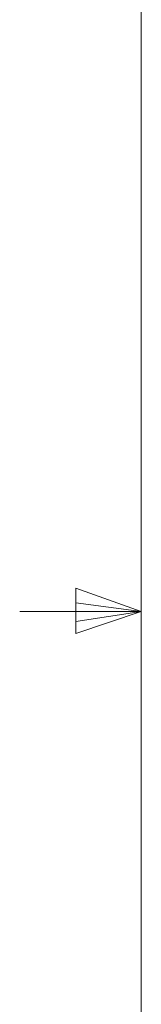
# Model space of a CAD drawing. Header units: inches. Extents: x 5 to 165, y 3 to 108.
# Tile 6 of 139: x 5.01 to 6.26, y 51.12 to 61.27. Entities that reach past the tile are written whole.
import ezdxf

# ---------------------------------------------------------------- set-up
doc = ezdxf.new("R2010")
doc.units = ezdxf.units.IN
doc.header["$LTSCALE"] = 10
doc.header["$MEASUREMENT"] = 0

msp = doc.modelspace()

# ---------------------------------------------------------------- linework, layer by layer
at = {"color": 7, "linetype": 'Continuous', "lineweight": 18}
for p, q in [((6.262516, 106.420732), (6.262516, 3.920732)), ((5.590702, 55.410828), (5.590702, 54.944946)), ((6.262516, 55.170732), (5.590702, 55.410828)), ((6.262516, 55.170732), (5.590702, 55.261113)), ((6.262516, 55.170732), (5.012516, 55.170732)), ((6.262516, 55.170732), (5.590702, 55.067651)), ((6.262516, 55.170732), (5.590702, 54.944946))]:
    msp.add_line(p, q, dxfattribs=at)

doc.saveas('drawing.dxf')
